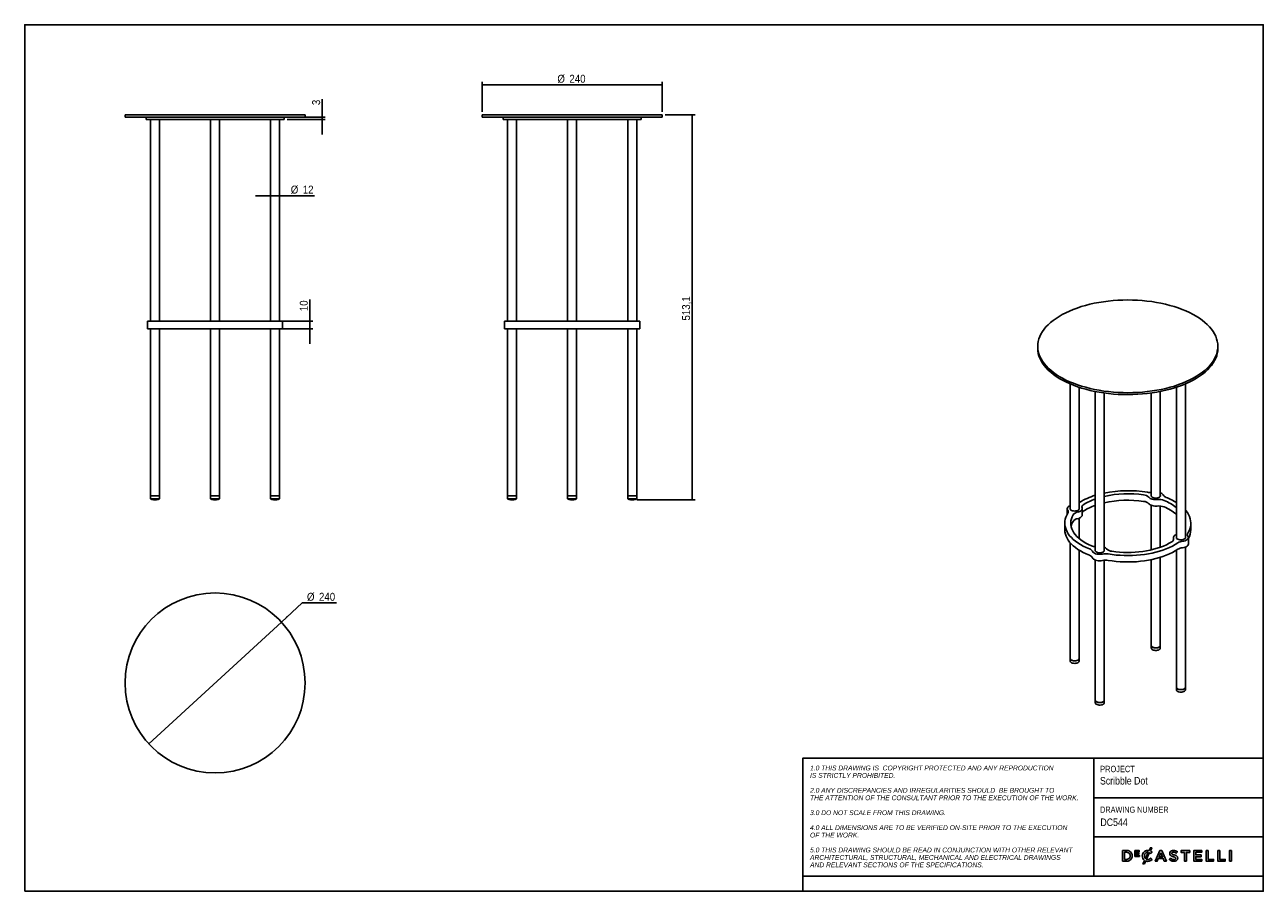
# Model space of a CAD drawing. Header units: millimetres. Extents: x 20 to 1670, y 13 to 1168.
import ezdxf

# ---------------------------------------------------------------- set-up
doc = ezdxf.new("R2010")
doc.units = ezdxf.units.MM
doc.header["$LTSCALE"] = 4
doc.linetypes.add('SLD-Solido', pattern=[0])
for name, color, linetype in [('NOTE', 3, 'SLD-Solido'), ('QUOTE', 1, 'SLD-Solido'), ('SCHIZZI', 9, 'Continuous')]:
    doc.layers.add(name, color=color, linetype=linetype)
doc.styles.add('SLDTEXTSTYLE0', font='GOTHIC.TTF', dxfattribs={"width": 0.86735})
doc.styles.add('SLDTEXTSTYLE1', font='GOTHICI.TTF', dxfattribs={"width": 0.86735})
doc.styles.add('SLDTEXTSTYLE3', font='GOTHIC.TTF', dxfattribs={"width": 0.913})
doc.dimstyles.new('SLDDIMSTYLE0', dxfattribs={"dimtxt": 10.583333, "dimasz": 11.2, "dimexe": 0, "dimexo": 0.0625, "dimgap": 2.645833, "dimtad": 1, "dimdec": 1, "dimrnd": 1e-09, "dimzin": 12, "dimdsep": 46, "dimtxsty": 'SLDTEXTSTYLE3', "dimsah": 1, "dimcen": 0.09, "dimadec": 0, "dimazin": 3, "dimtfac": 1, "dimtdec": 1, "dimtmove": 0, "dimatfit": 0, "dimfxl": 1, "dimfrac": 2, "dimtolj": 1, "dimtzin": 12, "dimarcsym": 0})
doc.dimstyles.new('SLDDIMSTYLE1', dxfattribs={"dimtxt": 10.583333, "dimasz": 11.2, "dimexe": 0, "dimexo": 0.0625, "dimgap": 2.645833, "dimtad": 0, "dimtih": 1, "dimtoh": 1, "dimdec": 1, "dimrnd": 1e-09, "dimzin": 12, "dimdsep": 46, "dimtxsty": 'SLDTEXTSTYLE3', "dimblk1": 'NONE', "dimsah": 1, "dimcen": 0, "dimadec": 0, "dimazin": 3, "dimtfac": 1, "dimtdec": 1, "dimtmove": 0, "dimatfit": 3, "dimldrblk": 'NONE', "dimfxl": 1, "dimfrac": 2, "dimtolj": 1, "dimtzin": 12, "dimarcsym": 0})
doc.dimstyles.new('SLDDIMSTYLE2', dxfattribs={"dimtxt": 10.583333, "dimasz": 11.2, "dimexe": 0, "dimexo": 0.0625, "dimgap": 2.645833, "dimtad": 1, "dimdec": 1, "dimrnd": 1e-09, "dimzin": 12, "dimdsep": 46, "dimtxsty": 'SLDTEXTSTYLE3', "dimsah": 1, "dimcen": 0.09, "dimadec": 0, "dimazin": 3, "dimtfac": 1, "dimtdec": 1, "dimtofl": 0, "dimtmove": 0, "dimatfit": 3, "dimfxl": 1, "dimfrac": 2, "dimtolj": 1, "dimtzin": 12, "dimarcsym": 0})

# ---------------------------------------------------------------- blocks, each defined once
blk = doc.blocks.new('_D')
at = {"layer": 'QUOTE', "transparency": 16777216}
for p, q in [((400.1, 772.7), (400.1, 801.7)), ((364.1, 772.7), (404.1, 772.7)), ((364.1, 762.7), (404.1, 762.7)), ((400.1, 772.7), (400.1, 762.7)), ((400.1, 762.7), (400.1, 742.7))]:
    blk.add_line(p, q, dxfattribs=at)
for points in [[(400.1, 772.7), (401.1, 783.9), (399.1, 783.9)], [(400.1, 762.7), (399.1, 751.5), (401.1, 751.5)]]:
    blk.add_solid(points, dxfattribs=at)
at = {"layer": 'QUOTE', "transparency": 16777216, "insert": (386.5, 786.1), "char_height": 10.58, "attachment_point": 1, "rotation": 90, "style": 'SLDTEXTSTYLE3'}
blk.add_mtext('10', dxfattribs=at)
blk = doc.blocks.new('_D_1')
at = {"layer": 'QUOTE', "transparency": 16777216}
for p, q in [((416.5, 1044.7), (416.5, 1068.7)), ((369.6, 1044.7), (420.5, 1044.7)), ((369.6, 1041.7), (420.5, 1041.7)), ((416.5, 1041.7), (416.5, 1044.7)), ((416.5, 1041.7), (416.5, 1021.7))]:
    blk.add_line(p, q, dxfattribs=at)
for points in [[(416.5, 1044.7), (417.5, 1055.9), (415.5, 1055.9)], [(416.5, 1041.7), (415.5, 1030.5), (417.5, 1030.5)]]:
    blk.add_solid(points, dxfattribs=at)
at = {"layer": 'QUOTE', "transparency": 16777216, "insert": (403, 1060.8), "char_height": 10.6, "attachment_point": 1, "rotation": 90, "style": 'SLDTEXTSTYLE3'}
blk.add_mtext('3', dxfattribs=at)
blk = doc.blocks.new('_D_2')
at = {"layer": 'QUOTE', "transparency": 16777216}
for p, q in [((347.6, 939.9), (327.6, 939.9)), ((359.6, 939.9), (347.6, 939.9)), ((359.6, 939.9), (406.1, 939.9))]:
    blk.add_line(p, q, dxfattribs=at)
for points in [[(347.6, 939.9), (336.4, 940.9), (336.4, 938.9)], [(359.6, 939.9), (370.8, 938.9), (370.8, 940.9)]]:
    blk.add_solid(points, dxfattribs=at)
at = {"layer": 'QUOTE', "transparency": 16777216, "char_height": 10.58, "attachment_point": 1, "style": 'SLDTEXTSTYLE3'}
for s, insert in [('%%c', (374.5, 953.5)), ('12', (390.5, 953.5))]:
    blk.add_mtext(s, dxfattribs=dict(at, insert=insert))
blk = doc.blocks.new('_D_3')
at = {"layer": 'QUOTE', "transparency": 16777216}
for p, q in [((362, 371.5), (389.8, 397.1)), ((389.8, 397.1), (435.6, 397.1)), ((185.2, 209.2), (362, 371.5))]:
    blk.add_line(p, q, dxfattribs=at)
blk.add_solid([(362, 371.5), (370.9, 378.4), (369.5, 379.9)], dxfattribs=at)
at = {"layer": 'QUOTE', "transparency": 16777216, "char_height": 10.58, "attachment_point": 1, "style": 'SLDTEXTSTYLE3'}
for s, insert in [('%%c', (396.1, 410.6)), ('240', (412.1, 410.6))]:
    blk.add_mtext(s, dxfattribs=dict(at, insert=insert))
blk = doc.blocks.new('_None')
blk = doc.blocks.new('_D_4')
at = {"layer": 'QUOTE', "transparency": 16777216}
for p, q in [((873.5, 1047.7), (913.5, 1047.7)), ((909.5, 534.7), (909.5, 1047.7)), ((835.5, 534.7), (913.5, 534.7))]:
    blk.add_line(p, q, dxfattribs=at)
for points in [[(909.5, 1047.7), (908.5, 1036.5), (910.5, 1036.5)], [(909.5, 534.7), (910.5, 545.9), (908.5, 545.9)]]:
    blk.add_solid(points, dxfattribs=at)
at = {"layer": 'QUOTE', "transparency": 16777216, "insert": (896, 773.6), "char_height": 10.58, "attachment_point": 1, "rotation": 90, "style": 'SLDTEXTSTYLE3'}
blk.add_mtext('513,1', dxfattribs=at)
blk = doc.blocks.new('_D_5')
at = {"layer": 'QUOTE', "transparency": 16777216}
for p, q in [((629.5, 1051.7), (629.5, 1091.7)), ((869.5, 1051.7), (869.5, 1091.7)), ((869.5, 1087.7), (629.5, 1087.7))]:
    blk.add_line(p, q, dxfattribs=at)
for points in [[(629.5, 1087.7), (640.7, 1086.7), (640.7, 1088.7)], [(869.5, 1087.7), (858.3, 1088.7), (858.3, 1086.7)]]:
    blk.add_solid(points, dxfattribs=at)
at = {"layer": 'QUOTE', "transparency": 16777216, "char_height": 10.58, "attachment_point": 1, "style": 'SLDTEXTSTYLE3'}
for s, insert in [('%%c', (729.8, 1101.3)), ('240', (745.8, 1101.3))]:
    blk.add_mtext(s, dxfattribs=dict(at, insert=insert))

msp = doc.modelspace()

# ---------------------------------------------------------------- linework, layer by layer
for p, q in [((153.59, 1047.74), (153.59, 1044.74)), ((153.59, 1047.74), (273.59, 1047.74)), ((153.59, 1044.74), (273.59, 1044.74)), ((181.59, 1044.74), (181.59, 1041.74)), ((181.59, 1041.74), (273.59, 1041.74)), ((187.59, 1041.74), (187.59, 772.74)), ((199.59, 772.74), (199.59, 1041.74)), ((267.59, 1041.74), (267.59, 772.74)), ((273.59, 1047.74), (393.59, 1047.74)), ((273.59, 1044.74), (393.59, 1044.74)), ((273.59, 1041.74), (365.59, 1041.74)), ((279.59, 772.74), (279.59, 1041.74)), ((347.59, 1041.74), (347.59, 772.74)), ((359.59, 772.74), (359.59, 1041.74)), ((365.59, 1041.74), (365.59, 1044.74)), ((393.59, 1044.74), (393.59, 1047.74)), ((629.5, 1047.74), (629.5, 1044.74)), ((629.5, 1047.74), (869.5, 1047.74)), ((629.5, 1044.74), (869.5, 1044.74)), ((657.5, 1044.74), (657.5, 1041.74)), ((657.5, 1041.74), (841.5, 1041.74)), ((663.5, 1041.74), (663.5, 772.74)), ((675.5, 772.74), (675.5, 1041.74)), ((743.5, 1041.74), (743.5, 772.74)), ((755.5, 772.74), (755.5, 1041.74)), ((823.5, 1041.74), (823.5, 772.74)), ((835.5, 772.74), (835.5, 1041.74)), ((841.5, 1041.74), (841.5, 1044.74)), ((869.5, 1044.74), (869.5, 1047.74)), ((183.59, 772.74), (183.59, 762.74)), ((183.59, 772.74), (187.09, 772.74)), ((183.59, 762.74), (187.09, 762.74)), ((187.09, 772.74), (190.78, 772.74)), ((187.09, 762.74), (190.78, 762.74)), ((187.59, 762.74), (187.59, 539.74)), ((190.78, 772.74), (259.48, 772.74)), ((190.78, 762.74), (259.48, 762.74)), ((199.59, 539.74), (199.59, 762.74)), ((259.48, 772.74), (265.99, 772.74)), ((259.48, 762.74), (265.99, 762.74)), ((265.99, 772.74), (281.19, 772.74)), ((265.99, 762.74), (281.19, 762.74)), ((267.59, 762.74), (267.59, 539.74)), ((279.59, 539.74), (279.59, 762.74)), ((281.19, 772.74), (287.7, 772.74)), ((281.19, 762.74), (287.7, 762.74)), ((287.7, 772.74), (356.39, 772.74)), ((287.7, 762.74), (356.39, 762.74)), ((347.59, 762.74), (347.59, 539.74)), ((356.39, 772.74), (360.09, 772.74)), ((356.39, 762.74), (360.09, 762.74)), ((359.59, 539.74), (359.59, 762.74)), ((360.09, 772.74), (363.59, 772.74)), ((360.09, 762.74), (363.59, 762.74)), ((363.59, 762.74), (363.59, 772.74)), ((659.5, 772.74), (659.5, 762.74)), ((659.5, 772.74), (663, 772.74)), ((659.5, 762.74), (663, 762.74)), ((663, 772.74), (666.7, 772.74)), ((663, 762.74), (666.7, 762.74)), ((663.5, 762.74), (663.5, 539.74)), ((666.7, 772.74), (735.39, 772.74)), ((666.7, 762.74), (735.39, 762.74)), ((675.5, 539.74), (675.5, 762.74)), ((735.39, 772.74), (741.9, 772.74)), ((735.39, 762.74), (741.9, 762.74)), ((741.9, 772.74), (757.1, 772.74)), ((741.9, 762.74), (757.1, 762.74)), ((743.5, 762.74), (743.5, 539.74)), ((755.5, 539.74), (755.5, 762.74)), ((757.1, 772.74), (763.61, 772.74)), ((757.1, 762.74), (763.61, 762.74)), ((763.61, 772.74), (832.31, 772.74)), ((763.61, 762.74), (832.31, 762.74)), ((823.5, 762.74), (823.5, 539.74)), ((832.31, 772.74), (836, 772.74)), ((832.31, 762.74), (836, 762.74)), ((835.5, 539.74), (835.5, 762.74)), ((836, 772.74), (839.5, 772.74)), ((836, 762.74), (839.5, 762.74)), ((839.5, 762.74), (839.5, 772.74)), ((1369.97, 739.23), (1369.97, 736.66)), ((1609.97, 736.66), (1609.97, 739.23)), ((1413.22, 689.15), (1413.22, 522.17)), ((1425.22, 522.17), (1425.22, 684.62)), ((1446.64, 679.02), (1446.64, 466.5)), ((1458.64, 466.5), (1458.64, 677)), ((1521.31, 677), (1521.31, 539.38)), ((1533.31, 539.38), (1533.31, 679.02)), ((1554.73, 684.62), (1554.73, 483.71)), ((1566.73, 483.71), (1566.73, 689.15)), ((187.59, 539.74), (187.59, 535.74)), ((187.59, 539.74), (199.59, 539.74)), ((187.59, 539.74), (193.59, 539.74)), ((187.59, 535.74), (199.59, 535.74)), ((189.47, 535.17), (197.71, 535.17)), ((189.59, 535.02), (197.59, 535.02)), ((191.46, 534.83), (195.71, 534.83)), ((191.59, 534.69), (195.59, 534.69)), ((193.59, 539.74), (199.59, 539.74)), ((199.59, 535.74), (199.59, 539.74)), ((267.59, 539.74), (267.59, 535.74)), ((267.59, 539.74), (279.59, 539.74)), ((267.59, 539.74), (273.59, 539.74)), ((267.59, 535.74), (279.59, 535.74)), ((269.47, 535.17), (277.71, 535.17)), ((269.59, 535.02), (277.59, 535.02)), ((271.46, 534.83), (275.71, 534.83)), ((271.59, 534.69), (275.59, 534.69)), ((273.59, 539.74), (279.59, 539.74)), ((279.59, 535.74), (279.59, 539.74)), ((347.59, 539.74), (347.59, 535.74)), ((347.59, 539.74), (359.59, 539.74)), ((347.59, 539.74), (353.59, 539.74)), ((347.59, 535.74), (359.59, 535.74)), ((349.47, 535.17), (357.71, 535.17)), ((349.59, 535.02), (357.59, 535.02)), ((351.46, 534.83), (355.71, 534.83)), ((351.59, 534.69), (355.59, 534.69)), ((353.59, 539.74), (359.59, 539.74)), ((359.59, 535.74), (359.59, 539.74)), ((663.5, 539.74), (663.5, 535.74)), ((663.5, 539.74), (675.5, 539.74)), ((663.5, 535.74), (675.5, 535.74)), ((665.38, 535.17), (673.62, 535.17)), ((665.5, 535.02), (673.5, 535.02)), ((667.38, 534.83), (671.63, 534.83)), ((667.5, 534.69), (671.5, 534.69)), ((675.5, 535.74), (675.5, 539.74)), ((743.5, 539.74), (743.5, 535.74)), ((743.5, 539.74), (755.5, 539.74)), ((743.5, 535.74), (755.5, 535.74)), ((745.38, 535.17), (753.62, 535.17)), ((745.5, 535.02), (753.5, 535.02)), ((747.38, 534.83), (751.63, 534.83)), ((747.5, 534.69), (751.5, 534.69)), ((755.5, 535.74), (755.5, 539.74)), ((823.5, 539.74), (823.5, 535.74)), ((823.5, 539.74), (835.5, 539.74)), ((823.5, 535.74), (835.5, 535.74)), ((825.38, 535.17), (833.62, 535.17)), ((825.5, 535.02), (833.5, 535.02)), ((827.38, 534.83), (831.63, 534.83)), ((827.5, 534.69), (831.5, 534.69)), ((835.5, 535.74), (835.5, 539.74)), ((1409.22, 522.74), (1409.22, 515.42)), ((1429.22, 514.16), (1429.22, 522.74)), ((1521.31, 527.26), (1521.31, 467.85)), ((1533.31, 471.35), (1533.31, 526.33)), ((1405.97, 503.51), (1405.97, 494.94)), ((1425.22, 483.02), (1425.22, 510.04)), ((1573.97, 494.94), (1573.97, 503.51)), ((1550.73, 484.28), (1550.73, 480.71)), ((1570.73, 475.71), (1570.73, 484.28)), ((1413.22, 477.36), (1413.22, 323.02)), ((1425.22, 323.02), (1425.22, 467.38)), ((1554.73, 467.38), (1554.73, 284.56)), ((1566.73, 284.56), (1566.73, 471.59)), ((1446.64, 454.37), (1446.64, 267.35)), ((1458.64, 267.35), (1458.64, 454.03)), ((1521.31, 454.8), (1521.31, 340.23)), ((1533.31, 340.23), (1533.31, 457.87)), ((1521.31, 340.23), (1521.31, 336.8)), ((1533.31, 336.8), (1533.31, 340.23)), ((1413.22, 323.02), (1413.22, 319.59)), ((1425.21, 322.85), (1425.22, 323.02)), ((1425.21, 319.42), (1425.22, 319.59)), ((1425.22, 319.59), (1425.22, 323.02)), ((1554.73, 284.56), (1554.73, 281.13)), ((1566.73, 281.13), (1566.73, 284.56)), ((1446.64, 267.35), (1446.64, 263.92)), ((1458.64, 263.92), (1458.64, 267.35))]:
    msp.add_line(p, q)
at = {"flags": 128}
for points in [[(1433.97, 684.57), (1439.8, 683.09), (1445.77, 681.77), (1451.88, 680.62), (1458.09, 679.64), (1464.4, 678.84), (1470.79, 678.22), (1477.23, 677.77), (1483.71, 677.51), (1490.2, 677.42), (1496.7, 677.52), (1503.18, 677.8), (1509.62, 678.26), (1516, 678.89), (1522.3, 679.71), (1528.51, 680.7), (1534.6, 681.86), (1540.57, 683.19), (1546.39, 684.68), (1552.04, 686.33), (1557.51, 688.14), (1562.78, 690.1), (1567.84, 692.2), (1572.66, 694.44), (1577.25, 696.81), (1581.58, 699.31), (1585.64, 701.92), (1589.42, 704.64), (1592.91, 707.47), (1596.1, 710.38), (1598.98, 713.39), (1601.53, 716.46), (1603.76, 719.61), (1605.66, 722.81), (1607.22, 726.06), (1608.43, 729.35), (1609.29, 732.66), (1609.81, 736), (1609.97, 739.35), (1609.78, 742.69), (1609.24, 746.03), (1608.35, 749.34), (1607.12, 752.63), (1605.54, 755.88), (1603.62, 759.08), (1601.36, 762.22), (1598.78, 765.29), (1595.88, 768.28), (1592.67, 771.19), (1589.16, 774.01), (1585.36, 776.73), (1581.28, 779.33), (1576.93, 781.82), (1572.33, 784.18), (1567.48, 786.41), (1562.41, 788.5), (1557.12, 790.45), (1551.64, 792.25), (1545.98, 793.89), (1540.15, 795.37), (1534.17, 796.69), (1528.07, 797.84), (1521.85, 798.81), (1515.54, 799.61), (1509.16, 800.24), (1502.71, 800.68), (1496.24, 800.95), (1489.74, 801.03), (1483.24, 800.94), (1476.77, 800.66), (1470.33, 800.2), (1463.95, 799.56), (1457.64, 798.75), (1451.44, 797.76), (1445.34, 796.6), (1439.37, 795.27), (1433.56, 793.78), (1427.91, 792.12), (1422.44, 790.32), (1417.17, 788.36), (1412.11, 786.26), (1407.28, 784.02), (1402.69, 781.64), (1398.36, 779.15), (1394.3, 776.54), (1390.52, 773.81), (1387.03, 770.99), (1383.84, 768.07), (1380.97, 765.07), (1378.41, 761.99), (1376.18, 758.85), (1374.28, 755.65), (1372.73, 752.4), (1371.52, 749.11), (1370.65, 745.79), (1370.14, 742.45), (1369.97, 739.11), (1370.16, 735.76), (1370.7, 732.43), (1371.59, 729.11), (1372.83, 725.82), (1374.41, 722.58), (1376.33, 719.38), (1378.58, 716.24), (1381.16, 713.17), (1384.06, 710.17), (1387.27, 707.26), (1390.78, 704.44), (1394.58, 701.73), (1398.66, 699.13), (1403.01, 696.64), (1407.62, 694.28), (1412.46, 692.05), (1417.54, 689.95), (1422.82, 688.01), (1428.3, 686.21), (1433.97, 684.57)], [(1369.97, 736.66), (1369.97, 736.54), (1370.16, 733.19), (1370.7, 729.86), (1371.59, 726.54), (1372.83, 723.25), (1374.41, 720.01), (1376.33, 716.81), (1378.58, 713.67), (1381.16, 710.6), (1384.06, 707.6), (1387.27, 704.69), (1390.78, 701.87), (1394.58, 699.16), (1398.66, 696.55), (1403.01, 694.07), (1407.62, 691.7), (1412.46, 689.47), (1417.54, 687.38), (1422.82, 685.43), (1428.3, 683.64), (1433.97, 682)], [(1433.97, 682), (1439.8, 680.51), (1445.77, 679.2), (1451.88, 678.05), (1458.09, 677.07), (1464.4, 676.27), (1470.79, 675.65), (1477.23, 675.2), (1483.71, 674.94), (1490.2, 674.85), (1496.7, 674.95), (1503.18, 675.23), (1509.62, 675.69), (1516, 676.32), (1522.3, 677.14), (1528.51, 678.13), (1534.6, 679.29), (1540.57, 680.61), (1546.39, 682.11), (1552.04, 683.76), (1557.51, 685.57), (1562.78, 687.53), (1567.84, 689.63), (1572.66, 691.87), (1577.25, 694.24), (1581.58, 696.74), (1585.64, 699.35), (1589.42, 702.07), (1592.91, 704.9), (1596.1, 707.81), (1598.98, 710.81), (1601.53, 713.89), (1603.76, 717.04), (1605.66, 720.24), (1607.22, 723.49), (1608.43, 726.78), (1609.29, 730.09), (1609.81, 733.43), (1609.97, 736.66)], [(1529.22, 534.89), (1527.54, 534.8), (1525.85, 534.85), (1524.2, 535.05), (1522.64, 535.39), (1521.21, 535.86), (1519.96, 536.45), (1518.92, 537.14), (1518.12, 537.91)], [(1529.22, 526.32), (1527.54, 526.23), (1525.85, 526.28), (1524.2, 526.48), (1522.64, 526.82), (1521.21, 527.29), (1519.96, 527.88), (1518.92, 528.57), (1518.12, 529.34)], [(1521.31, 540.51), (1521.25, 540.33), (1521.25, 539.58), (1521.6, 538.84), (1522.28, 538.17), (1523.25, 537.6), (1524.46, 537.17)], [(1524.46, 537.17), (1525.83, 536.9), (1527.29, 536.81), (1528.75, 536.9), (1530.13, 537.16), (1531.34, 537.59), (1532.32, 538.16), (1533.01, 538.83), (1533.36, 539.56), (1533.36, 540.32), (1533.31, 540.51)], [(1410.15, 516.98), (1408.62, 514.29), (1407.44, 511.55), (1406.6, 508.77), (1406.11, 505.98), (1405.97, 503.17), (1406.19, 500.37), (1406.77, 497.57), (1407.69, 494.81), (1408.96, 492.08), (1410.57, 489.39), (1412.51, 486.77), (1414.78, 484.22), (1417.37, 481.75), (1420.26, 479.37), (1423.45, 477.09), (1426.92, 474.92), (1430.65, 472.88), (1434.63, 470.96), (1438.85, 469.18)], [(1413.22, 526.86), (1412.06, 526.33), (1410.86, 525.57), (1409.97, 524.69), (1409.41, 523.75), (1409.22, 522.77), (1409.39, 521.78), (1409.92, 520.84)], [(1413.22, 523.3), (1413.16, 523.12), (1413.16, 522.36), (1413.51, 521.63), (1414.19, 520.96), (1415.16, 520.39), (1416.37, 519.96)], [(1416.96, 514.38), (1415.69, 511.78), (1414.77, 509.15), (1414.19, 506.49), (1413.97, 503.81), (1414.11, 501.14), (1414.6, 498.48), (1415.45, 495.83), (1416.64, 493.23), (1418.17, 490.67), (1420.04, 488.18), (1422.24, 485.75), (1424.75, 483.41), (1427.57, 481.16), (1430.68, 479.02), (1434.07, 476.99), (1437.72, 475.08), (1441.61, 473.31)], [(1416.37, 519.96), (1417.75, 519.69), (1419.2, 519.59), (1420.66, 519.68), (1422.04, 519.95), (1423.25, 520.38), (1424.23, 520.95), (1424.92, 521.62), (1425.27, 522.35), (1425.28, 523.11), (1425.22, 523.3)], [(1429.03, 523.72), (1429.22, 522.86), (1429.11, 521.99), (1428.72, 521.14), (1428.06, 520.33), (1427.15, 519.6), (1426.01, 518.95), (1424.67, 518.42), (1423.18, 518.01)], [(1429.22, 514.16), (1429.11, 513.41), (1428.72, 512.56), (1428.06, 511.76), (1427.15, 511.03), (1426.01, 510.38), (1424.67, 509.85), (1423.18, 509.43)], [(1569.79, 490.03), (1571.32, 492.73), (1572.51, 495.47), (1573.35, 498.24), (1573.83, 501.04), (1573.97, 503.84), (1573.75, 506.65), (1573.18, 509.44), (1572.26, 512.21), (1570.99, 514.94), (1569.38, 517.62), (1567.43, 520.24), (1566.73, 521.09)], [(1405.97, 494.94), (1405.97, 494.6), (1406.19, 491.79), (1406.77, 489), (1407.69, 486.23), (1408.96, 483.5), (1410.57, 480.82), (1412.51, 478.2), (1414.78, 475.65), (1417.37, 473.18), (1420.26, 470.8), (1423.45, 468.52), (1426.92, 466.35), (1430.65, 464.31), (1434.63, 462.39), (1438.85, 460.61)], [(1550.91, 483.29), (1550.73, 484.16), (1550.83, 485.03), (1551.22, 485.88), (1551.88, 486.68), (1552.8, 487.42), (1553.94, 488.06), (1554.73, 488.4)], [(1554.73, 484.84), (1554.67, 484.66), (1554.67, 483.91), (1555.02, 483.17), (1555.7, 482.5), (1556.67, 481.93), (1557.88, 481.5)], [(1557.88, 481.5), (1559.25, 481.23), (1560.71, 481.14), (1562.17, 481.23), (1563.55, 481.49), (1564.76, 481.92), (1565.74, 482.49), (1566.42, 483.16), (1566.78, 483.89), (1566.78, 484.65), (1566.73, 484.84)], [(1562.93, 479.25), (1564.75, 479.56), (1566.42, 480.04), (1567.88, 480.68), (1569.08, 481.45), (1569.98, 482.32), (1570.53, 483.27), (1570.73, 484.25), (1570.55, 485.23), (1570.02, 486.18)], [(1442.88, 465.93), (1443.48, 464.99), (1444.42, 464.13), (1445.65, 463.38), (1447.14, 462.76), (1448.84, 462.3), (1450.67, 462.02), (1452.58, 461.92), (1454.48, 462), (1456.32, 462.28)], [(1446.64, 467.63), (1446.58, 467.45), (1446.58, 466.69), (1446.93, 465.96), (1447.61, 465.29), (1448.58, 464.72), (1449.79, 464.29)], [(1449.79, 464.29), (1451.16, 464.02), (1452.62, 463.92), (1454.08, 464.01), (1455.46, 464.28), (1456.67, 464.71), (1457.65, 465.28), (1458.33, 465.95), (1458.69, 466.68), (1458.69, 467.44), (1458.64, 467.63)], [(1463.81, 462.4), (1469.04, 461.61), (1474.36, 461), (1479.75, 460.57), (1485.17, 460.31), (1490.62, 460.25), (1496.07, 460.36), (1501.49, 460.65), (1506.86, 461.13), (1512.17, 461.78), (1517.37, 462.61), (1522.47, 463.61), (1527.42, 464.78), (1532.22, 466.11), (1536.84, 467.6), (1541.26, 469.25), (1545.47, 471.03), (1549.44, 472.95), (1553.17, 475), (1556.62, 477.18)], [(1463.81, 453.82), (1469.04, 453.04), (1474.36, 452.43), (1479.75, 451.99), (1485.17, 451.74), (1490.62, 451.67), (1496.07, 451.79), (1501.49, 452.08), (1506.86, 452.56), (1512.17, 453.21), (1517.37, 454.04), (1522.47, 455.04), (1527.42, 456.21), (1532.22, 457.54), (1536.84, 459.03), (1541.26, 460.67), (1545.47, 462.46), (1549.44, 464.38), (1553.17, 466.43), (1556.62, 468.6)], [(1468.87, 465.9), (1473.91, 465.25), (1479.02, 464.77), (1484.18, 464.48), (1489.37, 464.37), (1494.57, 464.44), (1499.74, 464.69), (1504.87, 465.12), (1509.93, 465.74), (1514.89, 466.53), (1519.74, 467.49), (1524.45, 468.62), (1528.99, 469.92), (1533.36, 471.37), (1537.52, 472.97), (1541.46, 474.72), (1545.16, 476.59), (1548.6, 478.6)], [(1562.93, 470.68), (1564.75, 470.99), (1566.42, 471.47), (1567.88, 472.11), (1569.08, 472.88), (1569.98, 473.75), (1570.53, 474.69), (1570.73, 475.68), (1570.73, 475.71)], [(1442.88, 457.36), (1443.48, 456.42), (1444.42, 455.56), (1445.65, 454.81), (1447.14, 454.19), (1448.84, 453.73), (1450.67, 453.44), (1452.58, 453.34), (1454.48, 453.43), (1456.32, 453.71)], [(1521.31, 340.23), (1521.41, 339.66), (1521.87, 338.92), (1522.67, 338.27), (1523.76, 337.74), (1525.08, 337.36), (1526.53, 337.16), (1528.04, 337.16), (1529.49, 337.35), (1530.81, 337.72), (1531.91, 338.25), (1532.73, 338.9), (1533.2, 339.64), (1533.31, 340.23)], [(1521.31, 340.23), (1521.33, 339.98), (1521.63, 339.22), (1522.3, 338.53), (1523.28, 337.94), (1524.51, 337.49)], [(1521.31, 336.8), (1521.41, 336.23), (1521.87, 335.49), (1522.67, 334.84), (1523.76, 334.31), (1525.08, 333.93), (1526.53, 333.73), (1528.04, 333.73), (1529.49, 333.92), (1530.81, 334.29), (1531.91, 334.82), (1532.73, 335.47), (1533.2, 336.21), (1533.31, 336.8)], [(1524.51, 337.49), (1525.91, 337.22), (1527.41, 337.14), (1528.9, 337.25), (1530.29, 337.55), (1531.49, 338.01), (1532.43, 338.62), (1533.04, 339.32), (1533.3, 340.09), (1533.31, 340.23)], [(1413.22, 323.02), (1413.23, 322.8), (1413.53, 322.04), (1414.18, 321.34), (1415.14, 320.75), (1416.37, 320.3), (1417.77, 320.02), (1419.26, 319.93), (1420.75, 320.03), (1422.15, 320.32), (1423.36, 320.78), (1424.31, 321.38), (1424.94, 322.08), (1425.21, 322.85)], [(1413.22, 323.02), (1413.24, 322.77), (1413.54, 322.01), (1414.21, 321.32), (1415.19, 320.73), (1416.42, 320.28)], [(1413.22, 319.59), (1413.23, 319.37), (1413.53, 318.61), (1414.18, 317.91), (1415.14, 317.32), (1416.37, 316.87), (1417.77, 316.59), (1419.26, 316.5), (1420.75, 316.6), (1422.15, 316.89), (1423.36, 317.35), (1424.31, 317.95), (1424.94, 318.65), (1425.21, 319.42)], [(1416.42, 320.28), (1417.83, 320.01), (1419.32, 319.93), (1420.81, 320.04), (1422.2, 320.33), (1423.4, 320.8), (1424.34, 321.41), (1424.96, 322.11), (1425.21, 322.87), (1425.22, 323.02)], [(1554.73, 284.56), (1554.73, 284.41), (1554.99, 283.65), (1555.61, 282.94), (1556.55, 282.34), (1557.75, 281.87), (1559.14, 281.58), (1560.63, 281.47), (1562.13, 281.55), (1563.53, 281.83), (1564.76, 282.27), (1565.74, 282.86), (1566.4, 283.56), (1566.71, 284.32), (1566.73, 284.56)], [(1554.73, 284.56), (1554.74, 284.31), (1555.05, 283.55), (1555.72, 282.86), (1556.69, 282.27), (1557.93, 281.82)], [(1554.73, 281.13), (1554.73, 280.98), (1554.99, 280.22), (1555.61, 279.51), (1556.55, 278.91), (1557.75, 278.44), (1559.14, 278.15), (1560.63, 278.04), (1562.13, 278.12), (1563.53, 278.4), (1564.76, 278.84), (1565.74, 279.43), (1566.4, 280.13), (1566.71, 280.89), (1566.73, 281.13)], [(1557.93, 281.82), (1559.33, 281.55), (1560.83, 281.47), (1562.32, 281.58), (1563.71, 281.88), (1564.91, 282.34), (1565.85, 282.95), (1566.46, 283.65), (1566.72, 284.42), (1566.73, 284.56)], [(1446.64, 267.35), (1446.72, 266.82), (1447.16, 266.08), (1447.95, 265.42), (1449.03, 264.88), (1450.33, 264.49), (1451.78, 264.29), (1453.29, 264.27), (1454.75, 264.45), (1456.08, 264.82), (1457.19, 265.34), (1458.02, 265.98), (1458.51, 266.72), (1458.64, 267.35)], [(1446.64, 267.35), (1446.66, 267.1), (1446.96, 266.34), (1447.63, 265.65), (1448.6, 265.06), (1449.84, 264.61)], [(1449.84, 264.61), (1451.24, 264.34), (1452.74, 264.26), (1454.23, 264.37), (1455.62, 264.66), (1456.82, 265.13), (1457.76, 265.74), (1458.37, 266.44), (1458.63, 267.2), (1458.64, 267.35)], [(1446.64, 263.92), (1446.72, 263.39), (1447.16, 262.65), (1447.95, 261.99), (1449.03, 261.45), (1450.33, 261.06), (1451.78, 260.86), (1453.29, 260.85), (1454.75, 261.03), (1456.08, 261.39), (1457.19, 261.91), (1458.02, 262.55), (1458.51, 263.29), (1458.64, 263.92)]]:
    msp.add_lwpolyline(points, dxfattribs=at)
msp.add_circle((273.59, 290.39), 120)
for centre, radius, start, end in [((1490.01, 388.44), 158.34, 80.50427, 101.42976), ((193.16, 550.65), 15.91, 249.52051, 256.59394), ((189.59, 535.14), 0.125, 166.81895, 270), ((193.16, 550.65), 15.91, 259.2335, 263.89518), ((191.59, 534.81), 0.125, 174.12019, 270), ((195.59, 534.81), 0.125, 270, 5.87981), ((194.02, 550.65), 15.91, 276.10482, 280.7665), ((197.59, 535.14), 0.125, 270, 13.18105), ((194.02, 550.65), 15.91, 283.40606, 290.47949), ((273.16, 550.65), 15.91, 249.52051, 256.59394), ((269.59, 535.14), 0.125, 166.81895, 270), ((273.16, 550.65), 15.91, 259.2335, 263.89518), ((271.59, 534.81), 0.125, 174.12019, 270), ((275.59, 534.81), 0.125, 270, 5.87981), ((274.02, 550.65), 15.91, 276.10482, 280.7665), ((277.59, 535.14), 0.125, 270, 13.18105), ((274.02, 550.65), 15.91, 283.40606, 290.47949), ((353.16, 550.65), 15.91, 249.52051, 256.59394), ((349.59, 535.14), 0.125, 166.81895, 270), ((353.16, 550.65), 15.91, 259.2335, 263.89518), ((351.59, 534.81), 0.125, 174.12019, 270), ((355.59, 534.81), 0.125, 270, 5.87981), ((354.02, 550.65), 15.91, 276.10482, 280.7665), ((357.59, 535.14), 0.125, 270, 13.18105), ((354.02, 550.65), 15.91, 283.40606, 290.47949), ((669.07, 550.65), 15.91, 249.52051, 256.59394), ((665.5, 535.14), 0.125, 166.81895, 270), ((669.07, 550.65), 15.91, 259.2335, 263.89518), ((667.5, 534.81), 0.125, 174.12019, 270), ((671.5, 534.81), 0.125, 270, 5.87981), ((669.93, 550.65), 15.91, 276.10482, 280.7665), ((673.5, 535.14), 0.125, 270, 13.18105), ((669.93, 550.65), 15.91, 283.40606, 290.47949), ((749.07, 550.65), 15.91, 249.52051, 256.59394), ((745.5, 535.14), 0.125, 166.81895, 270), ((749.07, 550.65), 15.91, 259.2335, 263.89518), ((747.5, 534.81), 0.125, 174.12019, 270), ((751.5, 534.81), 0.125, 270, 5.87981), ((749.93, 550.65), 15.91, 276.10482, 280.7665), ((753.5, 535.14), 0.125, 270, 13.18105), ((749.93, 550.65), 15.91, 283.40606, 290.47949), ((829.07, 550.65), 15.91, 249.52051, 256.59394), ((825.5, 535.14), 0.125, 166.81895, 270), ((829.07, 550.65), 15.91, 259.2335, 263.89518), ((827.5, 534.81), 0.125, 174.12019, 270), ((831.5, 534.81), 0.125, 270, 5.87981), ((829.93, 550.65), 15.91, 276.10482, 280.7665), ((833.5, 535.14), 0.125, 270, 13.18105), ((829.93, 550.65), 15.91, 283.40606, 290.47949), ((1472.87, 452.55), 91.84, 106.59824, 121.25624), ((1432.9, 524.73), 4, 112.91817, 194.63928), ((1473.22, 459.82), 80.37, 109.31698, 121.40402), ((1490.03, 400.53), 142.15, 81.48465, 102.75835), ((1490.03, 391.96), 142.15, 81.48465, 102.75835), ((1510.11, 529.62), 11.53, 45.95912, 85.18908), ((1510.11, 521.05), 11.53, 45.95912, 85.18908), ((1519.57, 565.28), 20.94, 260.5744, 274.76855), ((1531.37, 515.88), 19.14, 68.66976, 96.44334), ((1531.36, 537.77), 6.6, 30.17614, 72.83055), ((1543.18, 544.55), 7.03, 209.56451, 252.77679), ((1513.54, 473.12), 65.46, 51.00986, 67.74258), ((1510.84, 459.82), 83.68, 58.36945, 68.8034), ((1407.49, 518.76), 3.2, 326.30061, 40.46807), ((1424.41, 508.75), 9.34, 97.62427, 142.95155), ((1434.24, 514.81), 5.81, 119.86677, 149.75702), ((1473.22, 451.24), 80.37, 109.31698, 121.40402), ((1531.37, 507.31), 19.14, 68.66976, 96.44334), ((1513.54, 464.54), 65.46, 51.00986, 67.74258), ((1437.21, 494.24), 23.32, 150.26427, 167.66286), ((1424.41, 500.18), 9.34, 97.62427, 142.95155), ((1547.04, 482.28), 4, 292.91817, 14.63928), ((1564.21, 464.77), 14.54, 95.04169, 121.44029), ((1572.46, 488.25), 3.2, 146.30061, 220.46807), ((1549.48, 495.21), 24.49, 330.15586, 359.35225), ((1436.76, 462.46), 7.03, 29.56451, 72.77679), ((1448.1, 489.32), 17.28, 247.93646, 265.13639), ((1460.39, 441.89), 20.79, 80.53053, 101.26691), ((1455.87, 463.49), 8.18, 43.36603, 70.26251), ((1469.83, 477.39), 11.53, 225.95912, 265.18908), ((1564.21, 456.2), 14.54, 95.04169, 121.44029), ((1436.76, 453.89), 7.03, 29.56451, 72.77679), ((1460.39, 433.32), 20.79, 80.53053, 101.26691)]:
    msp.add_arc(centre, radius, start, end)
at = {"layer": 'SCHIZZI', "color": 7, "true_color": 0xffffff}
for p, q in [((1444.94, 189.89), (1444.94, 32.8)), ((1444.94, 137.24), (1670.46, 137.24)), ((1444.94, 85.04), (1670.47, 85.04)), ((1509.34, 59.81), (1509.34, 59.84)), ((1522.24, 64.96), (1522.19, 65)), ((1522.29, 55.05), (1522.34, 55.1)), ((1056.8, 32.8), (1056.8, 12.67))]:
    msp.add_line(p, q, dxfattribs=at)
for points in [[(20, 12.67), (1670.47, 12.67), (1670.39, 1168), (20, 1168)], [(1504.82, 62.19), (1504.82, 63.73), (1501.11, 63.73), (1501.11, 65.33), (1505.32, 65.33), (1505.32, 66.87), (1499.39, 66.87), (1499.39, 59), (1505.38, 59), (1505.38, 60.54), (1501.11, 60.54), (1501.11, 62.19)], [(1532.77, 67.07), (1526.53, 52.79), (1529.21, 52.79), (1530.65, 56.18), (1537.2, 56.18), (1538.62, 52.79), (1541.39, 52.79), (1535.17, 67.02), (1535.15, 67.07)], [(1565.4, 64.54), (1565.4, 52.79), (1568.03, 52.79), (1568.03, 64.54), (1572.48, 64.54), (1572.48, 66.97), (1560.95, 66.97), (1560.95, 64.54)], [(1587.6, 58.76), (1587.6, 61.11), (1580.57, 61.11), (1580.57, 64.62), (1588.51, 64.62), (1588.51, 66.97), (1577.96, 66.97), (1577.96, 52.79), (1588.61, 52.79), (1588.61, 55.13), (1580.57, 55.13), (1580.57, 58.76)], [(1594.4, 66.97), (1594.4, 52.79), (1604.39, 52.79), (1604.39, 55.17), (1597.01, 55.17), (1597.01, 66.97)], [(1609.83, 66.97), (1609.83, 52.79), (1619.82, 52.79), (1619.82, 55.17), (1612.44, 55.17), (1612.44, 66.97)], [(1625.39, 52.79), (1628, 52.79), (1628, 66.97), (1625.39, 66.97)], [(1533.92, 63.87), (1536.24, 58.5), (1531.62, 58.5)]]:
    msp.add_lwpolyline(points, close=True, dxfattribs=at)
msp.add_lwpolyline([(1670.47, 32.8), (1056.8, 32.8), (1056.8, 189.89), (1670.46, 189.89)], dxfattribs=at)
for points in [[(1483.09, 66.97), (1483.09, 52.79), (1488.4, 52.79, 1.0555946), (1488.4, 66.97)], [(1512.32, 53.85, -0.2366566), (1509.34, 59.81, -0.4912249), (1518.34, 66.99), (1520.05, 70.73), (1522.01, 70.73), (1520.06, 66.45, -0.086931), (1522.24, 64.96), (1520.56, 63.02, 0.0663381), (1519, 64.19), (1514.94, 55.28, 0.1655168), (1517.99, 55.12, 0.1312269), (1520.66, 56.8), (1522.34, 55.1, -0.3118527), (1513.91, 53.01), (1512.17, 49.19), (1510.2, 49.19)], [(1546.22, 64.31, 0.1311188), (1546.11, 61.95, 0.1847876), (1547.25, 60.11, 0.0813504), (1548.85, 59.26, 0.0253736), (1550.08, 58.87, -0.009562), (1550.33, 58.8, 0.0143707), (1550.79, 58.69, -0.0350168), (1552.37, 58.25, -0.0561266), (1553.23, 57.84, -0.1416688), (1553.77, 57.28, -0.1598738), (1553.86, 56.22, -0.1633528), (1553.38, 55.45, -0.144581), (1551.99, 54.91, -0.1006576), (1549.73, 55.14, -0.1170031), (1547.04, 56.73), (1545.47, 54.86, 0.1231981), (1549.17, 52.87, 0.0728853), (1551.78, 52.6, 0.1248), (1554.61, 53.4, 0.1648919), (1556.16, 55.17, 0.1911522), (1556.16, 58.59, 0.1722296), (1554.26, 60.29, 0.058826), (1551.92, 61.08, -0.0294775), (1550.12, 61.6, -0.0881481), (1549.07, 62.14, -0.1640119), (1548.62, 62.85, -0.2055022), (1548.84, 64.08, -0.1823737), (1550.12, 64.81, -0.0938067), (1551.86, 64.75, -0.1104678), (1554.59, 63.41), (1556, 65.39, 0.0810841), (1553.47, 66.75, 0.0784937), (1550.85, 67.14, 0.1100768), (1548.3, 66.6, 0.2034911)], [(1488.4, 55.17, 1.0217676), (1488.4, 64.58), (1485.7, 64.58), (1485.7, 55.17)], [(1517.29, 64.75, 0.3275059), (1512.63, 62.34, 0.3064575), (1513.44, 56.3)]]:
    msp.add_lwpolyline(points, format="xyb", close=True, dxfattribs=at)

# ---------------------------------------------------------------- texts
at = {"layer": 'NOTE', "color": 7, "true_color": 0xffffff, "attachment_point": 1}
for s, insert, char_height, style in [('1.0 THIS DRAWING IS  COPYRIGHT PROTECTED AND ANY REPRODUCTION', (1066.51, 180.26), 6.4409, 'SLDTEXTSTYLE1'), ('IS STRICTLY PROHIBITED.', (1066.51, 170.32), 6.4409, 'SLDTEXTSTYLE1'), ('Scribble Dot', (1452.93, 165.03), 10.0638, 'SLDTEXTSTYLE0'), ('PROJECT', (1453.19, 179.93), 8.521, 'SLDTEXTSTYLE0'), ('2.0 ANY DISCREPANCIES AND IRREGULARITIES SHOULD  BE BROUGHT TO ', (1066.51, 150.43), 6.4409, 'SLDTEXTSTYLE1'), ('THE ATTENTION OF THE CONSULTANT PRIOR TO THE EXECUTION OF THE WORK.', (1066.51, 140.49), 6.4409, 'SLDTEXTSTYLE1'), ('3.0 DO NOT SCALE FROM THIS DRAWING.', (1066.51, 120.61), 6.4409, 'SLDTEXTSTYLE1'), ('DRAWING NUMBER', (1453.19, 125.47), 8.0511, 'SLDTEXTSTYLE0'), ('4.0 ALL DIMENSIONS ARE TO BE VERIFIED ON-SITE PRIOR TO THE EXECUTION ', (1066.51, 100.73), 6.4409, 'SLDTEXTSTYLE1'), (' DC544', (1450.25, 109.69), 10.064, 'SLDTEXTSTYLE0'), ('OF THE WORK.', (1066.51, 90.79), 6.4409, 'SLDTEXTSTYLE1'), ('5.0 THIS DRAWING SHOULD BE READ IN CONJUNCTION WITH OTHER RELEVANT ', (1066.51, 70.91), 6.4409, 'SLDTEXTSTYLE1'), ('ARCHITECTURAL, STRUCTURAL, MECHANICAL AND ELECTRICAL DRAWINGS ', (1066.51, 60.97), 6.4409, 'SLDTEXTSTYLE1'), ('AND RELEVANT SECTIONS OF THE SPECIFICATIONS.', (1066.51, 51.03), 6.4409, 'SLDTEXTSTYLE1')]:
    msp.add_mtext(s, dxfattribs=dict(at, insert=insert, char_height=char_height, style=style))

# ---------------------------------------------------------------- dimensions: what is measured, and where the dimension line sits
at = {"layer": 'QUOTE'}
for base, p1, p2, dimstyle, picture, middle in [((629.5, 1087.74), (869.5, 1047.74), (629.5, 1047.74), 'SLDDIMSTYLE2', '_D_5', (749.5, 1087.74)), ((347.59, 939.95), (359.59, 1044.74), (347.59, 1044.74), 'SLDDIMSTYLE0', '_D_2', (390.28, 939.95))]:
    dim = msp.add_linear_dim(base=base, p1=p1, p2=p2, text='%%c<>', dimstyle=dimstyle, dxfattribs=at)
    dim.commit()
    dim.dimension.update_dxf_attribs({"geometry": picture, "text_midpoint": middle, "dimtype": 160})
for base, p1, p2, dimstyle, picture, middle in [((416.5, 1044.74), (365.59, 1041.74), (365.59, 1044.74), 'SLDDIMSTYLE0', '_D_1', (416.5, 1064.76)), ((909.5025, 1047.741), (831.5025, 534.6876), (869.5025, 1047.741), 'SLDDIMSTYLE2', '_D_4', (909.5025, 791.2143)), ((400.05, 762.74), (360.09, 772.74), (360.09, 762.74), 'SLDDIMSTYLE0', '_D', (400.05, 793.93))]:
    dim = msp.add_linear_dim(base=base, p1=p1, p2=p2, angle=90, dimstyle=dimstyle, dxfattribs=at)
    dim.commit()
    dim.dimension.update_dxf_attribs({"geometry": picture, "text_midpoint": middle, "dimtype": 160})
dim = msp.add_diameter_dim_2p(p1=(185.2, 209.22), p2=(361.97, 371.55), dimstyle='SLDDIMSTYLE1', dxfattribs=at)
dim.commit()
dim.dimension.update_dxf_attribs({"geometry": '_D_3', "text_midpoint": (415.85, 405.7), "dimtype": 163})

doc.saveas('drawing.dxf')
